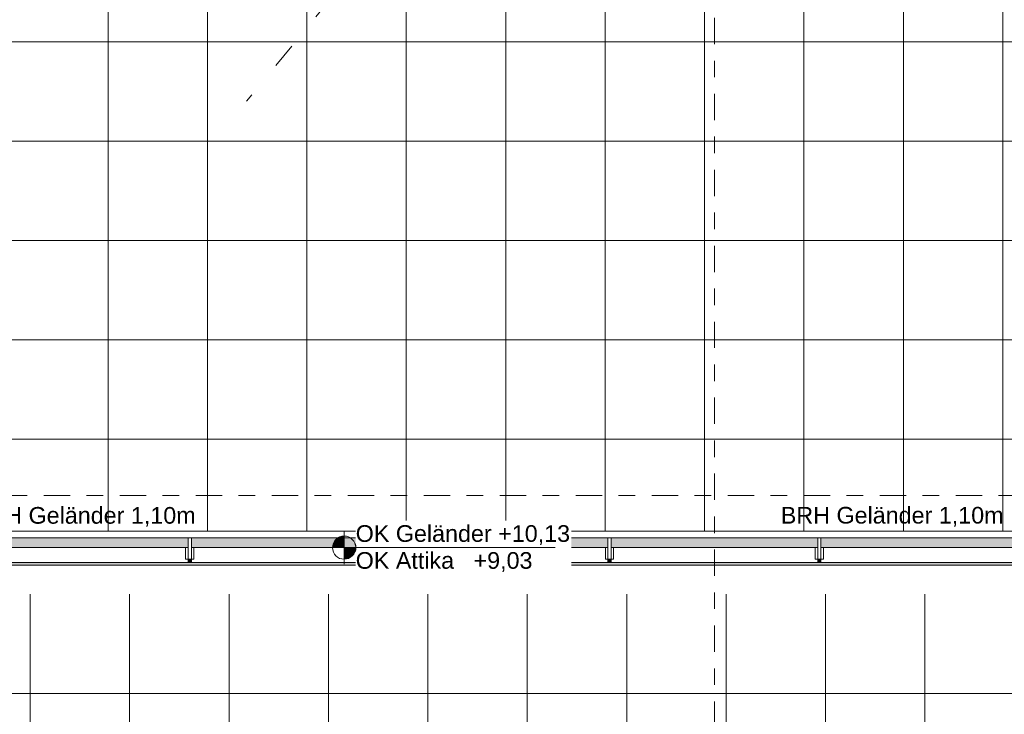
# Model space of a CAD drawing. Header units: metres. Extents: x -180 to 4, y -47 to 4.
# Tile 19 of 256: x -172.01 to -166.07, y -32.52 to -28.32. Entities that reach past the tile are written whole.
import ezdxf

# ---------------------------------------------------------------- set-up
doc = ezdxf.new("R2010")
doc.units = ezdxf.units.M
doc.header["$LTSCALE"] = 0.05
doc.header["$PDMODE"] = 1
doc.header["$PDSIZE"] = -2
doc.linetypes.add('ISO-03 Gestrichelt mit Abstand', pattern=[7.62, 3.048, -4.572])
doc.linetypes.add('Linienart-53', pattern=[5.291531, 3.175, -1.058062, 0.352704, -0.705764])
doc.layers.get('0').update_dxf_attribs({"lineweight": 25})
for name, color, linetype, lineweight, true_color in [('30 -34 Innenwände- 4 Türen_Fenster', 7, 'Continuous', 15, 0x9955ff), ('30 -36 Dächer- 3 Dachbeläge', 7, 'Continuous', 15, 0x9999ff), ('30 -36 Dächer- 4 Dachbekleidungen', 7, 'Continuous', 9, 0xccccff), ('70 -72 Beschriftung- 1 Beschriftung allgemein', 7, 'Continuous', 9, 0xff6633), ('70 -76 Bemaßung- 2 Allgemein', 7, 'Continuous', 5, 0x6666cc)]:
    doc.layers.add(name, color=color, linetype=linetype, lineweight=lineweight, true_color=true_color)
for name, color, linetype, lineweight in [('60- 61 allgemeine Ausstattung- 4 Terrassen', 7, 'Continuous', 9), ('70 -71 Achsen- 1 Gebäudeachsen', 7, 'Linienart-53', 18), ('70 -72 Beschriftung- 5 Höhenkoten', 7, 'Continuous', 15), ('Keine', 7, 'Continuous', 9)]:
    doc.layers.add(name, color=color, linetype=linetype, lineweight=lineweight)
doc.styles.add('Arial', font='arial.ttf')
doc.dimstyles.new('k+k_klein', dxfattribs={"dimtxt": 0.075516, "dimasz": 0.05302, "dimexe": 0.05, "dimexo": 0.15, "dimgap": 0.005, "dimtad": 1, "dimdec": 3, "dimtxsty": 'Arial', "dimblk": 'VW_SLASH-2', "dimblk1": 'VW_SLASH-2', "dimblk2": 'VW_SLASH-2', "dimcen": 0, "dimdle": 0.025, "dimadec": 3, "dimazin": 0, "dimtfac": 0.75, "dimtdec": 3, "dimtix": 1, "dimtmove": 0, "dimatfit": 0, "dimldrblk": 'VW_FILLEDARROW', "dimfxl": 0.1, "dimfxlon": 1, "dimfrac": 2, "dimtolj": 1, "dimarcsym": 0})

# ---------------------------------------------------------------- blocks, each defined once
blk = doc.blocks.new('Gruppe-198')
at = {"layer": '60- 61 allgemeine Ausstattung- 4 Terrassen', "linetype": 'Continuous', "lineweight": 9, "transparency": 33554534}
h = blk.add_hatch(dxfattribs=at)
h.set_pattern_fill('Platte 60_60 SRF-1', style=0, pattern_type=2)
h.set_pattern_definition([(90, (-171.951, -31.79404), (-0.6, 7e-17), []), (0, (-171.951, -31.79404), (0, 0.6), [])])
h.paths.add_polyline_path([(-163.6783, -31.794), (-175.661, -31.794), (-175.661, -39.717), (-171.951, -39.717), (-171.951, -33.594), (-163.6783, -33.594)])
blk = doc.blocks.new('Gruppe-906')
at = {"layer": '70 -72 Beschriftung- 1 Beschriftung allgemein', "char_height": 0.100689, "line_spacing_factor": 0.970891, "style": 'Arial'}
for s, insert, attachment_point in [('BRH Geländer 1,10m', (-167.4203, -31.3855), 7), ('DA 050 Terrasse', (-164.1649, -31.3855), 9), ('Attikaabdeckung', (-164.1881, -31.6175), 9)]:
    blk.add_mtext(s, dxfattribs=dict(at, insert=insert, attachment_point=attachment_point))
blk = doc.blocks.new('Gruppe-916')
at = {"layer": '70 -72 Beschriftung- 1 Beschriftung allgemein', "insert": (-172.2969, -31.2668), "char_height": 0.100689, "attachment_point": 1, "line_spacing_factor": 0.970891, "style": 'Arial'}
blk.add_mtext('BRH Geländer 1,10m', dxfattribs=at)
blk = doc.blocks.new('VW_FILLEDARROW')
at = {"linetype": 'Continuous', "lineweight": 0, "transparency": 16777216}
blk.add_hatch(color=0, dxfattribs=at).paths.add_polyline_path([(-2.83, 0.76), (0, 0), (-2.83, -0.76)])
at = {"color": 0, "lineweight": 5, "transparency": 16777216, "flags": 128}
blk.add_lwpolyline([(-2.83, 0.76), (0, 0), (-2.83, -0.76)], close=True, dxfattribs=at)
blk = doc.blocks.new('*D1097')
at = {"layer": '70 -76 Bemaßung- 2 Allgemein', "color": 0, "linetype": 'Continuous', "lineweight": -2, "transparency": 33554559}
for p, q in [((-163.1903, -21.6348), (-163.3383, -21.6105)), ((-165.4736, -22.4976), (-165.3786, -22.3815))]:
    blk.add_line(p, q, dxfattribs=at)
for start, end in [(300.30792, 348.3798), (233.02062, 281.0925)]:
    blk.add_arc((-164.581, -21.407), 1.3093, start, end, dxfattribs=at)
at = {"layer": 'Defpoints', "color": 0, "transparency": 33554559}
for p in [(-164.581, -21.407), (-164.565, -22.7162), (-155.1338, -22.954), (-170.6443, -28.815)]:
    blk.add_point(p, dxfattribs=at)
at = {"layer": '70 -76 Bemaßung- 2 Allgemein', "color": 0, "lineweight": -2, "xscale": 0.05302001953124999, "yscale": 0.05302001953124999, "zscale": 0.05302001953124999}
for p, rotation in [((-163.2889, -21.6186), 79.5400057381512), ((-165.4103, -22.4202), 141.8604122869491)]:
    blk.add_blockref('VW_FILLEDARROW', p, dxfattribs=dict(at, rotation=rotation))
at = {"layer": '70 -76 Bemaßung- 2 Allgemein', "color": 0, "lineweight": 15, "transparency": 33554559, "insert": (-164.1159, -22.6378), "char_height": 0.160649, "attachment_point": 5, "rotation": 20.70021, "style": 'Arial'}
blk.add_mtext('\\A1;120%%d ', dxfattribs=at)
blk = doc.blocks.new('VW_SLASH-2')
at = {"color": 0, "linetype": 'ByBlock', "lineweight": -2, "transparency": 16777216}
blk.add_line((0.47, 0), (-1, 0), dxfattribs=at)
at = {"color": 0, "lineweight": 5, "transparency": 16777216, "flags": 128}
blk.add_lwpolyline([(0.5, 0.5), (-0.5, -0.5)], dxfattribs=at)
blk = doc.blocks.new('Gruppe-1165')
at = {"color": 255}
blk.add_wipeout([(-170.9777, -31.512), (-170.9777, -31.582), (-170.9977, -31.582), (-170.9977, -31.512)], dxfattribs=at).dxf.layer = '30 -36 Dächer- 4 Dachbekleidungen'
at = {"layer": '30 -36 Dächer- 3 Dachbeläge', "linetype": 'Continuous', "lineweight": 0, "transparency": 33554687}
blk.add_hatch(color=254, dxfattribs=at).paths.add_polyline_path([(-170.9777, -31.602), (-170.9777, -31.582), (-170.9977, -31.582), (-170.9977, -31.602)])
at = {"layer": '30 -36 Dächer- 3 Dachbeläge', "color": 254, "linetype": 'Continuous', "lineweight": 9, "true_color": 0xccccff, "transparency": 33554687, "flags": 128}
blk.add_lwpolyline([(-170.9777, -31.602), (-170.9777, -31.582), (-170.9977, -31.582), (-170.9977, -31.602)], dxfattribs=at)
at = {"layer": '30 -36 Dächer- 4 Dachbekleidungen', "flags": 128}
for points in [[(-171.0127, -31.512), (-171.0127, -31.582), (-170.9977, -31.582)], [(-170.9777, -31.512), (-170.9777, -31.582), (-170.9977, -31.582), (-170.9977, -31.512)], [(-170.9627, -31.512), (-170.9627, -31.582), (-170.9777, -31.582)]]:
    blk.add_lwpolyline(points, dxfattribs=at)
at = {"color": 255}
blk.add_wipeout([(-170.9777, -31.512), (-170.9777, -31.452), (-170.9977, -31.452), (-170.9977, -31.512)], dxfattribs=at).dxf.layer = '30 -36 Dächer- 4 Dachbekleidungen'
at = {"layer": '30 -36 Dächer- 4 Dachbekleidungen', "flags": 128}
blk.add_lwpolyline([(-170.9777, -31.512), (-170.9777, -31.452), (-170.9977, -31.452), (-170.9977, -31.512)], dxfattribs=at)
blk = doc.blocks.new('Gruppe-1166')
at = {"color": 255}
blk.add_wipeout([(-169.711, -31.512), (-169.711, -31.582), (-169.731, -31.582), (-169.731, -31.512)], dxfattribs=at).dxf.layer = '30 -36 Dächer- 4 Dachbekleidungen'
at = {"layer": '30 -36 Dächer- 3 Dachbeläge', "linetype": 'Continuous', "lineweight": 0, "transparency": 33554687}
blk.add_hatch(color=254, dxfattribs=at).paths.add_polyline_path([(-169.711, -31.602), (-169.711, -31.582), (-169.731, -31.582), (-169.731, -31.602)])
at = {"layer": '30 -36 Dächer- 3 Dachbeläge', "color": 254, "linetype": 'Continuous', "lineweight": 9, "true_color": 0xccccff, "transparency": 33554687, "flags": 128}
blk.add_lwpolyline([(-169.711, -31.602), (-169.711, -31.582), (-169.731, -31.582), (-169.731, -31.602)], dxfattribs=at)
at = {"layer": '30 -36 Dächer- 4 Dachbekleidungen', "flags": 128}
for points in [[(-169.746, -31.512), (-169.746, -31.582), (-169.731, -31.582)], [(-169.711, -31.512), (-169.711, -31.582), (-169.731, -31.582), (-169.731, -31.512)], [(-169.696, -31.512), (-169.696, -31.582), (-169.711, -31.582)]]:
    blk.add_lwpolyline(points, dxfattribs=at)
at = {"color": 255}
blk.add_wipeout([(-169.711, -31.512), (-169.711, -31.452), (-169.731, -31.452), (-169.731, -31.512)], dxfattribs=at).dxf.layer = '30 -36 Dächer- 4 Dachbekleidungen'
at = {"layer": '30 -36 Dächer- 4 Dachbekleidungen', "flags": 128}
blk.add_lwpolyline([(-169.711, -31.512), (-169.711, -31.452), (-169.731, -31.452), (-169.731, -31.512)], dxfattribs=at)
blk = doc.blocks.new('Gruppe-1167')
at = {"color": 255}
blk.add_wipeout([(-168.4443, -31.512), (-168.4443, -31.582), (-168.4643, -31.582), (-168.4643, -31.512)], dxfattribs=at).dxf.layer = '30 -36 Dächer- 4 Dachbekleidungen'
at = {"layer": '30 -36 Dächer- 3 Dachbeläge', "linetype": 'Continuous', "lineweight": 0, "transparency": 33554687}
blk.add_hatch(color=254, dxfattribs=at).paths.add_polyline_path([(-168.4443, -31.602), (-168.4443, -31.582), (-168.4643, -31.582), (-168.4643, -31.602)])
at = {"layer": '30 -36 Dächer- 3 Dachbeläge', "color": 254, "linetype": 'Continuous', "lineweight": 9, "true_color": 0xccccff, "transparency": 33554687, "flags": 128}
blk.add_lwpolyline([(-168.4443, -31.602), (-168.4443, -31.582), (-168.4643, -31.582), (-168.4643, -31.602)], dxfattribs=at)
at = {"layer": '30 -36 Dächer- 4 Dachbekleidungen', "flags": 128}
for points in [[(-168.4793, -31.512), (-168.4793, -31.582), (-168.4643, -31.582)], [(-168.4443, -31.512), (-168.4443, -31.582), (-168.4643, -31.582), (-168.4643, -31.512)], [(-168.4293, -31.512), (-168.4293, -31.582), (-168.4443, -31.582)]]:
    blk.add_lwpolyline(points, dxfattribs=at)
at = {"color": 255}
blk.add_wipeout([(-168.4443, -31.512), (-168.4443, -31.452), (-168.4643, -31.452), (-168.4643, -31.512)], dxfattribs=at).dxf.layer = '30 -36 Dächer- 4 Dachbekleidungen'
at = {"layer": '30 -36 Dächer- 4 Dachbekleidungen', "flags": 128}
blk.add_lwpolyline([(-168.4443, -31.512), (-168.4443, -31.452), (-168.4643, -31.452), (-168.4643, -31.512)], dxfattribs=at)
blk = doc.blocks.new('Gruppe-1168')
at = {"color": 255}
blk.add_wipeout([(-167.1777, -31.512), (-167.1777, -31.582), (-167.1977, -31.582), (-167.1977, -31.512)], dxfattribs=at).dxf.layer = '30 -36 Dächer- 4 Dachbekleidungen'
at = {"layer": '30 -36 Dächer- 3 Dachbeläge', "linetype": 'Continuous', "lineweight": 0, "transparency": 33554687}
blk.add_hatch(color=254, dxfattribs=at).paths.add_polyline_path([(-167.1777, -31.602), (-167.1777, -31.582), (-167.1977, -31.582), (-167.1977, -31.602)])
at = {"layer": '30 -36 Dächer- 3 Dachbeläge', "color": 254, "linetype": 'Continuous', "lineweight": 9, "true_color": 0xccccff, "transparency": 33554687, "flags": 128}
blk.add_lwpolyline([(-167.1777, -31.602), (-167.1777, -31.582), (-167.1977, -31.582), (-167.1977, -31.602)], dxfattribs=at)
at = {"layer": '30 -36 Dächer- 4 Dachbekleidungen', "flags": 128}
for points in [[(-167.2127, -31.512), (-167.2127, -31.582), (-167.1977, -31.582)], [(-167.1777, -31.512), (-167.1777, -31.582), (-167.1977, -31.582), (-167.1977, -31.512)], [(-167.1627, -31.512), (-167.1627, -31.582), (-167.1777, -31.582)]]:
    blk.add_lwpolyline(points, dxfattribs=at)
at = {"color": 255}
blk.add_wipeout([(-167.1777, -31.512), (-167.1777, -31.452), (-167.1977, -31.452), (-167.1977, -31.512)], dxfattribs=at).dxf.layer = '30 -36 Dächer- 4 Dachbekleidungen'
at = {"layer": '30 -36 Dächer- 4 Dachbekleidungen', "flags": 128}
blk.add_lwpolyline([(-167.1777, -31.512), (-167.1777, -31.452), (-167.1977, -31.452), (-167.1977, -31.512)], dxfattribs=at)
blk = doc.blocks.new('_Achsen (3D)')
at = {"layer": '70 -71 Achsen- 1 Gebäudeachsen', "transparency": 33554687}
for p, q in [((-167.821, 3.8), (-167.821, -46.172)), ((-179.668, -31.197), (3.826, -31.197))]:
    blk.add_line(p, q, dxfattribs=at)
blk = doc.blocks.new('Gruppe-943')
at = {"layer": '30 -34 Innenwände- 4 Türen_Fenster', "color": 7, "linetype": 'ISO-03 Gestrichelt mit Abstand', "lineweight": 15, "transparency": 33554636}
blk.add_line((-164.581, -21.407), (-170.6443, -28.815), dxfattribs=at)
at = {"layer": '70 -76 Bemaßung- 2 Allgemein', "color": 7, "linetype": 'Continuous', "lineweight": 15, "transparency": 33554559}
dim = blk.add_angular_dim_3p(base=(-164.565, -22.7162), center=(-164.581, -21.407), p1=(-170.6443, -28.815), p2=(-155.1338, -22.954), dimstyle='k+k_klein', override={"dimtxt": 0.160649, "dimgap": 0.006382, "dimpost": '<> ', "dimtxsty": 'Arial', "dimblk": 'VW_FILLEDARROW', "dimadec": 0, "dimtmove": 2}, dxfattribs=at)
dim.commit()
dim.dimension.update_dxf_attribs({"geometry": '*D1097', "text_midpoint": (-164.1159, -22.6378), "dimtype": 165})
blk = doc.blocks.new('Gruppe-1384')
at = {"layer": '30 -36 Dächer- 3 Dachbeläge', "linetype": 'Continuous', "lineweight": 0}
blk.add_hatch(color=254, dxfattribs=at).paths.add_polyline_path([(-175.84099996, -12.11704198), (-175.84099996, -31.61704198), (-163.52826764, -31.61704198), (-163.52826764, -31.45204198), (-175.67599996, -31.45204198), (-175.67599996, -12.11704198)])
at = {"layer": '60- 61 allgemeine Ausstattung- 4 Terrassen', "linetype": 'Continuous', "lineweight": 9, "transparency": 33554534}
h = blk.add_hatch(dxfattribs=at)
h.set_pattern_fill('Platte 60_60 SRF-1', style=0, pattern_type=2)
h.set_pattern_definition([(90, (-168.481, -14.65704), (-0.6, 7e-17), []), (0, (-168.481, -14.65704), (0, 0.6), [])])
h.paths.add_polyline_path([(-175.67599996, -12.29404198), (-160.12099996, -12.29404198), (-160.12099996, -31.45204198), (-175.67599996, -31.45204198)])
at = {"layer": '30 -36 Dächer- 3 Dachbeläge', "flags": 128}
blk.add_lwpolyline([(-175.84099996, -12.11704198), (-175.84099996, -31.61704198), (-163.52826764, -31.61704198), (-163.52826764, -31.45204198), (-175.67599996, -31.45204198), (-175.67599996, -12.11704198)], close=True, dxfattribs=at)
at = {"layer": '60- 61 allgemeine Ausstattung- 4 Terrassen', "color": 252, "linetype": 'Continuous', "lineweight": 9, "true_color": 0x888888, "flags": 128}
blk.add_lwpolyline([(-175.67599996, -12.29404198), (-160.12099996, -12.29404198), (-160.12099996, -31.45204198), (-175.67599996, -31.45204198)], close=True, dxfattribs=at)
at = {"color": 255}
blk.add_wipeout([(-163.48826764, -31.41204198), (-175.63599996, -31.41204198), (-175.63599996, -12.11704198), (-175.67599996, -12.11704198), (-175.67599996, -31.45204198), (-163.48826764, -31.45204198)], dxfattribs=at).dxf.layer = '30 -36 Dächer- 4 Dachbekleidungen'
at = {"layer": '30 -36 Dächer- 4 Dachbekleidungen', "flags": 128}
blk.add_lwpolyline([(-163.48826764, -31.41204198), (-175.63599996, -31.41204198), (-175.63599996, -12.11704198), (-175.67599996, -12.11704198), (-175.67599996, -31.45204198), (-163.48826764, -31.45204198)], close=True, dxfattribs=at)
at = {"color": 255}
blk.add_wipeout([(-175.82599996, -12.11704198), (-175.82599996, -31.60204198), (-163.58826764, -31.60204198), (-163.58826764, -31.51204198), (-175.73599996, -31.51204198), (-175.73599996, -12.11704198)], dxfattribs=at).dxf.layer = '30 -36 Dächer- 4 Dachbekleidungen'
at = {"layer": '30 -36 Dächer- 4 Dachbekleidungen', "flags": 128}
blk.add_lwpolyline([(-175.82599996, -12.11704198), (-175.82599996, -31.60204198), (-163.58826764, -31.60204198), (-163.58826764, -31.51204198), (-175.73599996, -31.51204198), (-175.73599996, -12.11704198)], close=True, dxfattribs=at)
at = {"layer": '60- 61 allgemeine Ausstattung- 4 Terrassen', "color": 7, "transparency": 33554687}
blk.add_blockref('Gruppe-943', (0, 0), dxfattribs=at)
at = {"layer": '70 -72 Beschriftung- 1 Beschriftung allgemein', "color": 7}
for name in ['Gruppe-916', 'Gruppe-906']:
    blk.add_blockref(name, (0, 0), dxfattribs=at)
for name in ['Gruppe-1165', 'Gruppe-1166', 'Gruppe-1167', 'Gruppe-1168']:
    blk.add_blockref(name, (0, 0), dxfattribs=at)
blk = doc.blocks.new('_Dach_2D (2D)')
at = {"layer": '70 -72 Beschriftung- 1 Beschriftung allgemein', "color": 7}
blk.add_blockref('Gruppe-198', (0, 0), dxfattribs=at)
at = {"layer": '60- 61 allgemeine Ausstattung- 4 Terrassen', "color": 7}
blk.add_blockref('Gruppe-1384', (0, 0), dxfattribs=at)
at = {"layer": '70 -72 Beschriftung- 5 Höhenkoten', "linetype": 'Continuous', "lineweight": 0}
h = blk.add_hatch(color=7, dxfattribs=at)
edge = h.paths.add_edge_path()
edge.add_arc((-170.05620256, -31.51204198), 0.07, 90, 180)
edge.add_line((-170.12620256, -31.51204198), (-170.05620256, -31.51204198))
edge.add_line((-170.05620256, -31.51204198), (-170.05620256, -31.44204198))
at = {"layer": '70 -72 Beschriftung- 5 Höhenkoten'}
blk.add_line((-170.05620256, -31.61204198), (-170.05620256, -31.41204198), dxfattribs=at)
at = {"layer": '70 -72 Beschriftung- 5 Höhenkoten', "flags": 128}
for points in [[(-170.05620256, -31.44204198, 0.4142135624), (-170.12620256, -31.51204198), (-170.05620256, -31.51204198)], [(-170.12620256, -31.51204198, 0.4142135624), (-170.05620256, -31.58204198), (-170.05620256, -31.51204198)]]:
    blk.add_lwpolyline(points, format="xyb", close=True, dxfattribs=at)
at = {"color": 255, "linetype": 'Continuous'}
blk.add_wipeout([(-169.98620256, -31.67431976), (-168.68506166, -31.67431976), (-168.68506166, -31.34976421), (-169.98620256, -31.34976421)], dxfattribs=at).dxf.layer = '70 -72 Beschriftung- 5 Höhenkoten'
at = {"layer": '70 -72 Beschriftung- 5 Höhenkoten', "linetype": 'Continuous', "lineweight": 0}
h = blk.add_hatch(color=7, dxfattribs=at)
edge = h.paths.add_edge_path()
edge.add_arc((-170.05620256, -31.51204198), 0.07, 270, 360)
edge.add_line((-169.98620256, -31.51204198), (-170.05620256, -31.51204198))
edge.add_line((-170.05620256, -31.51204198), (-170.05620256, -31.58204198))
at = {"layer": '70 -72 Beschriftung- 5 Höhenkoten'}
blk.add_line((-170.15620256, -31.51204198), (-168.78165318, -31.51204198), dxfattribs=at)
at = {"layer": '70 -72 Beschriftung- 5 Höhenkoten', "flags": 128}
for points in [[(-169.98620256, -31.51204198, 0.4142135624), (-170.05620256, -31.44204198), (-170.05620256, -31.51204198)], [(-170.05620256, -31.58204198, 0.4142135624), (-169.98620256, -31.51204198), (-170.05620256, -31.51204198)]]:
    blk.add_lwpolyline(points, format="xyb", close=True, dxfattribs=at)
at = {"layer": '70 -72 Beschriftung- 5 Höhenkoten', "insert": (-169.98620256, -31.37642833), "char_height": 0.1006886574, "attachment_point": 1, "line_spacing_factor": 0.96878, "style": 'Arial'}
blk.add_mtext('OK Geländer +10,13\\POK Attika   +9,03', dxfattribs=at)

msp = doc.modelspace()

# ---------------------------------------------------------------- block references
at = {"layer": 'Keine', "color": 1}
msp.add_blockref('_Dach_2D (2D)', (0, 0), dxfattribs=at)

# ---------------------------------------------------------------- next in the draw order: block references
msp.add_blockref('_Achsen (3D)', (0, 0), dxfattribs=at)

doc.saveas('drawing.dxf')
